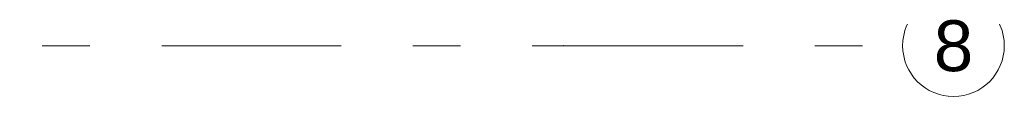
# Model space of a CAD drawing. Header units: centimetres. Extents: x -1436 to 1974, y -887 to 4352.
# Tile 53 of 105: x 879 to 1170, y 2119 to 2138. Entities that reach past the tile are written whole.
import ezdxf
from ezdxf.enums import TextEntityAlignment as Align

# ---------------------------------------------------------------- set-up
doc = ezdxf.new("R2010")
doc.units = ezdxf.units.CM
doc.header["$MEASUREMENT"] = 0
doc.linetypes.add('Przerywana podwójnie', pattern=[109.361107, 52.916665, -21.166666, 14.111111, -21.166666])
doc.layers.add('410-K Osie główne', color=7, linetype='Continuous')
doc.layers.add('410-K Osie główne_Nr_pióra__11', color=7, linetype='Continuous', lineweight=0)
doc.layers.add('410-K Osie główne_Nr_pióra__7', color=7, linetype='Continuous', lineweight=20)
doc.styles.add('STYL_AUTOMATYCZNY_2', font='arial.ttf')

# ---------------------------------------------------------------- blocks, each defined once
blk = doc.blocks.new('Standardowy znacznik osi[20]_1', base_point=(-163, 2133.81))
at = {"layer": '410-K Osie główne_Nr_pióra__11', "color": 7, "linetype": 'Przerywana podwójnie', "lineweight": 0}
for p, q in [((-63, 2133.81), (1039.92, 2133.81)), ((1039.92, 2133.81), (1139.92, 2133.81))]:
    blk.add_line(p, q, dxfattribs=at)
blk.add_point((1039.92, 2133.81), dxfattribs=at)
blk.add_point((1039.92, 2133.81), dxfattribs=at)
at = {"layer": '410-K Osie główne_Nr_pióra__7', "color": 7, "linetype": 'Continuous', "lineweight": 20}
blk.add_circle((1154.92, 2133.81), 15, dxfattribs=at)
at = {"layer": '410-K Osie główne_Nr_pióra__11', "color": 7, "lineweight": 0, "style": 'STYL_AUTOMATYCZNY_2'}
for tag, p in [('AC_MarkerText_1_0', (-178, 2141.31)), ('AC_MarkerText_1_1', (1154.92, 2141.31))]:
    blk.add_attdef(tag, text='', height=15, dxfattribs=at).set_placement(p, align=Align.TOP_CENTER)

msp = doc.modelspace()

# ---------------------------------------------------------------- block references
at = {"layer": '410-K Osie główne', "color": 7, "linetype": 'Continuous', "lineweight": 20}
ref = msp.add_blockref('Standardowy znacznik osi[20]_1', (-163, 2133.81), dxfattribs=at)
ref.add_attrib('AC_MarkerText_1_1', '8', dxfattribs={"layer": '410-K Osie główne_Nr_pióra__11', "color": 7, "lineweight": 0, "height": 15, "style": 'STYL_AUTOMATYCZNY_2'}).set_placement((1154.92, 2141.31), align=Align.TOP_CENTER)

doc.saveas('drawing.dxf')
